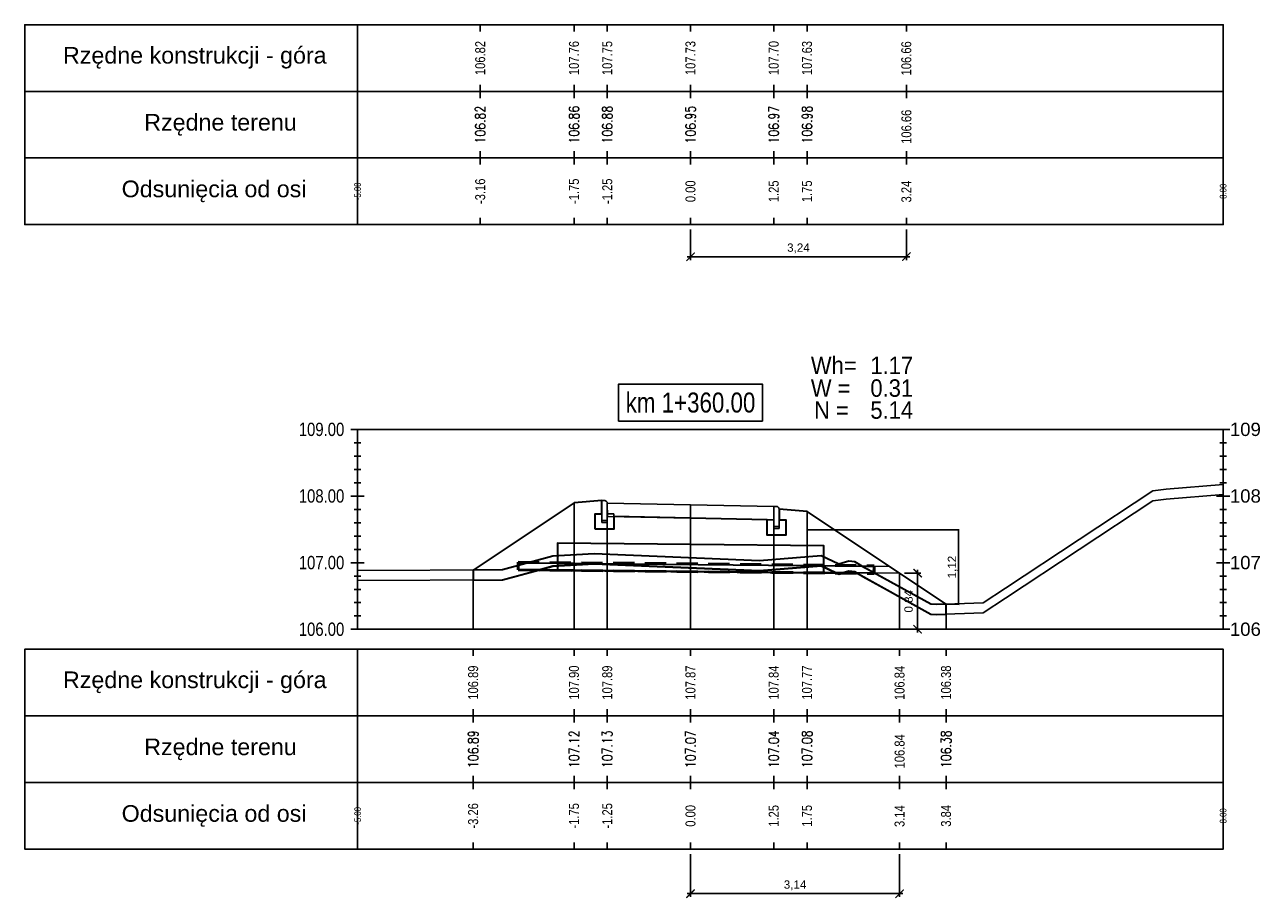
# Model space of a CAD drawing. Extents: x 7537626 to 7538805, y 5722894 to 5725486.
# Tile 74 of 105: x 7538499 to 7538518, y 5725455 to 5725468. Entities that reach past the tile are written whole.
import ezdxf

# ---------------------------------------------------------------- set-up
doc = ezdxf.new("R2010")
doc.units = 0
doc.header["$PDMODE"] = 35
doc.header["$PDSIZE"] = 0.3
doc.linetypes.add('HIDDEN', pattern=[9.525, 6.35, -3.175])
for name, color, linetype in [('C-DROGI-PROFILE', 7, 'Continuous'), ('C-DROGI-PROFILE-ETYKIETY', 7, 'Continuous'), ('C-DROGI-PRZEKROJE-ETYKIETY', 7, 'Continuous'), ('C-POPRZECZKA-przekrój', 2, 'Continuous'), ('C-POPRZECZKA-widok', 1, 'Continuous')]:
    doc.layers.add(name, color=color, linetype=linetype)
for name, color, linetype, true_color in [('C-humus', 7, 'Continuous', 0x003df5), ('C-Teren', 7, 'Continuous', 0x008521), ('poprzeczki', 7, 'Continuous', 0x0000d6)]:
    doc.layers.add(name, color=color, linetype=linetype, true_color=true_color)
for name, color, linetype, lineweight, plot in [('D-1.pow. hum.', 7, 'Continuous', 30, False), ('D-2.wykop', 30, 'Continuous', 30, False), ('D-3.nasyp', 4, 'Continuous', 30, False)]:
    doc.layers.add(name, color=color, linetype=linetype, lineweight=lineweight, plot=plot)
doc.layers.add('D-roboty-ziemne-opis', color=2, linetype='Continuous', lineweight=30)
doc.layers.add('Pom-plan', color=4, linetype='Continuous', plot=False)
doc.styles.add('2mm08', font='arial.ttf', dxfattribs={"width": 0.8})
doc.styles.add('opis_50', font='arial.ttf', dxfattribs={"height": 0.125})
doc.styles.get("Standard").update_dxf_attribs({"font": 'arial.ttf'})
doc.dimstyles.new('OPIS_50', dxfattribs={"dimscale": 0.5, "dimtxt": 0.125, "dimasz": 0.25, "dimexe": 0.1, "dimexo": 0.15, "dimgap": 0.1, "dimtad": 1, "dimzin": 0, "dimtxsty": 'opis_50', "dimblk": 'ARCHTICK', "dimcen": 0.15, "dimdle": 0.1, "dimaunit": 2, "dimadec": 4, "dimazin": 0, "dimtfac": 1, "dimtmove": 0, "dimatfit": 3, "dimfxl": 1, "dimarcsym": 0})

# ---------------------------------------------------------------- blocks, each defined once
blk = doc.blocks.new('_ArchTick')
at = {"color": 0, "linetype": 'ByBlock', "const_width": 0.15}
blk.add_lwpolyline([(-0.5, -0.5), (0.5, 0.5)], dxfattribs=at)
blk = doc.blocks.new('*D8')
at = {"layer": 'Defpoints', "color": 0, "transparency": 16777216}
for p in [(7538511.225, 5725460.779), (7538513.083, 5725459.661), (7538513.498, 5725459.661)]:
    blk.add_point(p, dxfattribs=at)
at = {"layer": 'poprzeczki', "color": 0, "lineweight": -2, "transparency": 16777216}
for p, q in [((7538511.24, 5725460.779), (7538513.508, 5725460.779)), ((7538513.498, 5725460.789), (7538513.498, 5725459.651)), ((7538513.098, 5725459.661), (7538513.508, 5725459.661))]:
    blk.add_line(p, q, dxfattribs=at)
at = {"layer": 'poprzeczki', "color": 0, "lineweight": -2, "transparency": 16777216, "xscale": 0.025, "yscale": 0.025, "zscale": 0.025}
for p, rotation in [((7538513.498, 5725460.779), 90), ((7538513.498, 5725459.661), 270)]:
    blk.add_blockref('_ArchTick', p, dxfattribs=dict(at, rotation=rotation))
at = {"layer": 'poprzeczki', "color": 0, "transparency": 16777216, "insert": (7538513.413, 5725460.22), "char_height": 0.125, "attachment_point": 5, "rotation": 90, "style": 'opis_50'}
blk.add_mtext('1,12', dxfattribs=at)
blk = doc.blocks.new('geokrata')
at = {"layer": 'C-POPRZECZKA-przekrój', "color": 172, "linetype": 'HIDDEN', "lineweight": 50, "ltscale": 0.05, "true_color": 0x0000cc}
for p, q in [((7538464.885, 5725469.743), (7538470.234, 5725469.689)), ((7538464.887, 5725469.627), (7538470.233, 5725469.573))]:
    blk.add_line(p, q, dxfattribs=at)
at = {"layer": 'C-POPRZECZKA-przekrój', "color": 98, "linetype": 'Continuous', "lineweight": 30, "true_color": 0x006100}
for p, q in [((7538464.892, 5725469.735), (7538465.726, 5725469.726)), ((7538464.893, 5725469.635), (7538465.725, 5725469.626)), ((7538469.225, 5725469.591), (7538470.225, 5725469.581))]:
    blk.add_line(p, q, dxfattribs=at)
for points in [[(7538467.479, 5725470.009), (7538465.479, 5725470.029), (7538465.475, 5725469.629), (7538469.475, 5725469.589), (7538469.479, 5725469.989), (7538467.479, 5725470.009), (7538465.479, 5725470.029), (7538465.476, 5725469.729), (7538470.226, 5725469.681)], [(7538464.892, 5725469.735), (7538464.893, 5725469.635)], [(7538470.225, 5725469.581), (7538470.226, 5725469.681)]]:
    blk.add_lwpolyline(points, dxfattribs=at)
at = {"layer": 'C-POPRZECZKA-przekrój', "color": 172, "linetype": 'HIDDEN', "lineweight": 50, "ltscale": 0.05, "true_color": 0x0000cc}
for points in [[(7538464.885, 5725469.743), (7538464.887, 5725469.627)], [(7538470.233, 5725469.573), (7538470.234, 5725469.689)]]:
    blk.add_lwpolyline(points, dxfattribs=at)
blk = doc.blocks.new('*D222')
at = {"layer": 'Defpoints', "color": 0, "transparency": 16777216}
for p in [(7538509.475, 5725455.986), (7538512.615, 5725455.986), (7538512.615, 5725455.318)]:
    blk.add_point(p, dxfattribs=at)
at = {"layer": 'Pom-plan', "color": 0, "lineweight": -2, "transparency": 16777216}
for p, q in [((7538509.475, 5725455.911), (7538509.475, 5725455.268)), ((7538512.615, 5725455.911), (7538512.615, 5725455.268)), ((7538509.425, 5725455.318), (7538512.665, 5725455.318))]:
    blk.add_line(p, q, dxfattribs=at)
at = {"layer": 'Pom-plan', "color": 0, "lineweight": -2, "transparency": 16777216, "xscale": 0.125, "yscale": 0.125, "zscale": 0.125, "rotation": 180}
blk.add_blockref('_ArchTick', (7538509.475, 5725455.318), dxfattribs=at)
at = {"layer": 'Pom-plan', "color": 0, "lineweight": -2, "transparency": 16777216, "xscale": 0.125, "yscale": 0.125, "zscale": 0.125}
blk.add_blockref('_ArchTick', (7538512.615, 5725455.318), dxfattribs=at)
at = {"layer": 'Pom-plan', "color": 0, "transparency": 16777216, "insert": (7538511.045, 5725455.443), "char_height": 0.125, "attachment_point": 5, "style": 'opis_50'}
blk.add_mtext('3,14', dxfattribs=at)
blk = doc.blocks.new('*D223')
at = {"layer": 'Defpoints', "color": 0, "transparency": 16777216}
for p in [(7538512.615, 5725460.129), (7538512.615, 5725459.286), (7538512.886, 5725459.286)]:
    blk.add_point(p, dxfattribs=at)
at = {"layer": 'Pom-plan', "color": 0, "lineweight": -2, "transparency": 16777216}
for p, q in [((7538512.69, 5725460.129), (7538512.936, 5725460.129)), ((7538512.886, 5725460.179), (7538512.886, 5725459.236)), ((7538512.69, 5725459.286), (7538512.936, 5725459.286))]:
    blk.add_line(p, q, dxfattribs=at)
at = {"layer": 'Pom-plan', "color": 0, "lineweight": -2, "transparency": 16777216, "xscale": 0.125, "yscale": 0.125, "zscale": 0.125}
for p, rotation in [((7538512.886, 5725460.129), 90), ((7538512.886, 5725459.286), 270)]:
    blk.add_blockref('_ArchTick', p, dxfattribs=dict(at, rotation=rotation))
at = {"layer": 'Pom-plan', "color": 0, "transparency": 16777216, "insert": (7538512.761, 5725459.707), "char_height": 0.125, "attachment_point": 5, "rotation": 90, "style": 'opis_50'}
blk.add_mtext('0,84', dxfattribs=at)
blk = doc.blocks.new('*D224')
at = {"layer": 'Defpoints', "color": 0, "transparency": 16777216}
for p in [(7538509.475, 5725465.361), (7538512.717, 5725465.361), (7538512.717, 5725464.879)]:
    blk.add_point(p, dxfattribs=at)
at = {"layer": 'Pom-plan', "color": 0, "lineweight": -2, "transparency": 16777216}
for p, q in [((7538509.475, 5725465.286), (7538509.475, 5725464.829)), ((7538512.717, 5725465.286), (7538512.717, 5725464.829)), ((7538509.425, 5725464.879), (7538512.767, 5725464.879))]:
    blk.add_line(p, q, dxfattribs=at)
at = {"layer": 'Pom-plan', "color": 0, "lineweight": -2, "transparency": 16777216, "xscale": 0.125, "yscale": 0.125, "zscale": 0.125, "rotation": 180}
blk.add_blockref('_ArchTick', (7538509.475, 5725464.879), dxfattribs=at)
at = {"layer": 'Pom-plan', "color": 0, "lineweight": -2, "transparency": 16777216, "xscale": 0.125, "yscale": 0.125, "zscale": 0.125}
blk.add_blockref('_ArchTick', (7538512.717, 5725464.879), dxfattribs=at)
at = {"layer": 'Pom-plan', "color": 0, "transparency": 16777216, "insert": (7538511.096, 5725465.004), "char_height": 0.125, "attachment_point": 5, "style": 'opis_50'}
blk.add_mtext('3,24', dxfattribs=at)

msp = doc.modelspace()

# ---------------------------------------------------------------- linework, layer by layer
at = {"layer": 'C-DROGI-PROFILE', "color": 7, "linetype": 'Continuous', "lineweight": -3}
for p, q in [((7538506.317, 5725468.361), (7538506.317, 5725468.261)), ((7538507.725, 5725468.361), (7538507.725, 5725468.261)), ((7538508.225, 5725468.361), (7538508.225, 5725468.261)), ((7538509.475, 5725468.361), (7538509.475, 5725468.261)), ((7538510.725, 5725468.361), (7538510.725, 5725468.261)), ((7538511.225, 5725468.361), (7538511.225, 5725468.261)), ((7538512.717, 5725468.361), (7538512.717, 5725468.261)), ((7538506.317, 5725467.361), (7538506.317, 5725467.461)), ((7538506.317, 5725467.361), (7538506.317, 5725467.261)), ((7538507.725, 5725467.361), (7538507.725, 5725467.461)), ((7538507.725, 5725467.361), (7538507.725, 5725467.261)), ((7538508.225, 5725467.361), (7538508.225, 5725467.461)), ((7538508.225, 5725467.361), (7538508.225, 5725467.261)), ((7538509.475, 5725467.361), (7538509.475, 5725467.461)), ((7538509.475, 5725467.361), (7538509.475, 5725467.261)), ((7538510.725, 5725467.361), (7538510.725, 5725467.461)), ((7538510.725, 5725467.361), (7538510.725, 5725467.261)), ((7538511.225, 5725467.361), (7538511.225, 5725467.461)), ((7538511.225, 5725467.361), (7538511.225, 5725467.261)), ((7538512.717, 5725467.361), (7538512.717, 5725467.461)), ((7538512.717, 5725467.361), (7538512.717, 5725467.261)), ((7538506.317, 5725466.361), (7538506.317, 5725466.461)), ((7538506.317, 5725466.361), (7538506.317, 5725466.261)), ((7538507.725, 5725466.361), (7538507.725, 5725466.461)), ((7538507.725, 5725466.361), (7538507.725, 5725466.261)), ((7538508.225, 5725466.361), (7538508.225, 5725466.461)), ((7538508.225, 5725466.361), (7538508.225, 5725466.261)), ((7538509.475, 5725466.361), (7538509.475, 5725466.461)), ((7538509.475, 5725466.361), (7538509.475, 5725466.261)), ((7538510.725, 5725466.361), (7538510.725, 5725466.461)), ((7538510.725, 5725466.361), (7538510.725, 5725466.261)), ((7538511.225, 5725466.361), (7538511.225, 5725466.461)), ((7538511.225, 5725466.361), (7538511.225, 5725466.261)), ((7538512.717, 5725466.361), (7538512.717, 5725466.461)), ((7538512.717, 5725466.361), (7538512.717, 5725466.261)), ((7538506.317, 5725465.361), (7538506.317, 5725465.461)), ((7538507.725, 5725465.361), (7538507.725, 5725465.461)), ((7538508.225, 5725465.361), (7538508.225, 5725465.461)), ((7538509.475, 5725465.361), (7538509.475, 5725465.461)), ((7538510.725, 5725465.361), (7538510.725, 5725465.461)), ((7538511.225, 5725465.361), (7538511.225, 5725465.461)), ((7538512.717, 5725465.361), (7538512.717, 5725465.461)), ((7538506.211, 5725458.986), (7538506.211, 5725458.886)), ((7538507.725, 5725458.986), (7538507.725, 5725458.886)), ((7538508.225, 5725458.986), (7538508.225, 5725458.886)), ((7538509.475, 5725458.986), (7538509.475, 5725458.886)), ((7538510.725, 5725458.986), (7538510.725, 5725458.886)), ((7538511.225, 5725458.986), (7538511.225, 5725458.886)), ((7538512.615, 5725458.986), (7538512.615, 5725458.886)), ((7538513.313, 5725458.986), (7538513.313, 5725458.886)), ((7538506.211, 5725457.986), (7538506.211, 5725458.086)), ((7538507.725, 5725457.986), (7538507.725, 5725458.086)), ((7538508.225, 5725457.986), (7538508.225, 5725458.086)), ((7538509.475, 5725457.986), (7538509.475, 5725458.086)), ((7538510.725, 5725457.986), (7538510.725, 5725458.086)), ((7538511.225, 5725457.986), (7538511.225, 5725458.086)), ((7538512.615, 5725457.986), (7538512.615, 5725458.086)), ((7538513.313, 5725457.986), (7538513.313, 5725458.086)), ((7538506.211, 5725457.986), (7538506.211, 5725457.886)), ((7538507.725, 5725457.986), (7538507.725, 5725457.886)), ((7538508.225, 5725457.986), (7538508.225, 5725457.886)), ((7538509.475, 5725457.986), (7538509.475, 5725457.886)), ((7538510.725, 5725457.986), (7538510.725, 5725457.886)), ((7538511.225, 5725457.986), (7538511.225, 5725457.886)), ((7538512.615, 5725457.986), (7538512.615, 5725457.886)), ((7538513.313, 5725457.986), (7538513.313, 5725457.886)), ((7538506.211, 5725456.986), (7538506.211, 5725457.086)), ((7538507.725, 5725456.986), (7538507.725, 5725457.086)), ((7538508.225, 5725456.986), (7538508.225, 5725457.086)), ((7538509.475, 5725456.986), (7538509.475, 5725457.086)), ((7538510.725, 5725456.986), (7538510.725, 5725457.086)), ((7538511.225, 5725456.986), (7538511.225, 5725457.086)), ((7538512.615, 5725456.986), (7538512.615, 5725457.086)), ((7538513.313, 5725456.986), (7538513.313, 5725457.086)), ((7538506.211, 5725456.986), (7538506.211, 5725456.886)), ((7538507.725, 5725456.986), (7538507.725, 5725456.886)), ((7538508.225, 5725456.986), (7538508.225, 5725456.886)), ((7538509.475, 5725456.986), (7538509.475, 5725456.886)), ((7538510.725, 5725456.986), (7538510.725, 5725456.886)), ((7538511.225, 5725456.986), (7538511.225, 5725456.886)), ((7538512.615, 5725456.986), (7538512.615, 5725456.886)), ((7538513.313, 5725456.986), (7538513.313, 5725456.886)), ((7538506.211, 5725455.986), (7538506.211, 5725456.086)), ((7538507.725, 5725455.986), (7538507.725, 5725456.086)), ((7538508.225, 5725455.986), (7538508.225, 5725456.086)), ((7538509.475, 5725455.986), (7538509.475, 5725456.086)), ((7538510.725, 5725455.986), (7538510.725, 5725456.086)), ((7538511.225, 5725455.986), (7538511.225, 5725456.086)), ((7538512.615, 5725455.986), (7538512.615, 5725456.086)), ((7538513.313, 5725455.986), (7538513.313, 5725456.086))]:
    msp.add_line(p, q, dxfattribs=at)
at = {"layer": 'C-DROGI-PROFILE', "color": 1, "linetype": 'Continuous', "lineweight": -3}
for points in [[(7538504.475, 5725467.361), (7538504.475, 5725468.361), (7538499.475, 5725468.361), (7538499.475, 5725467.361)], [(7538504.475, 5725467.361), (7538517.475, 5725467.361), (7538517.475, 5725468.361), (7538504.475, 5725468.361)], [(7538504.475, 5725466.361), (7538504.475, 5725467.361), (7538499.475, 5725467.361), (7538499.475, 5725466.361)], [(7538504.475, 5725466.361), (7538517.475, 5725466.361), (7538517.475, 5725467.361), (7538504.475, 5725467.361)], [(7538504.475, 5725465.361), (7538504.475, 5725466.361), (7538499.475, 5725466.361), (7538499.475, 5725465.361)], [(7538504.475, 5725465.361), (7538517.475, 5725465.361), (7538517.475, 5725466.361), (7538504.475, 5725466.361)], [(7538504.475, 5725457.986), (7538504.475, 5725458.986), (7538499.475, 5725458.986), (7538499.475, 5725457.986)], [(7538504.475, 5725457.986), (7538517.475, 5725457.986), (7538517.475, 5725458.986), (7538504.475, 5725458.986)], [(7538504.475, 5725456.986), (7538504.475, 5725457.986), (7538499.475, 5725457.986), (7538499.475, 5725456.986)], [(7538504.475, 5725456.986), (7538517.475, 5725456.986), (7538517.475, 5725457.986), (7538504.475, 5725457.986)], [(7538504.475, 5725455.986), (7538504.475, 5725456.986), (7538499.475, 5725456.986), (7538499.475, 5725455.986)], [(7538504.475, 5725455.986), (7538517.475, 5725455.986), (7538517.475, 5725456.986), (7538504.475, 5725456.986)]]:
    msp.add_3dface(points, dxfattribs=at)
at = {"layer": 'C-DROGI-PRZEKROJE-ETYKIETY', "color": 1, "linetype": 'Continuous', "lineweight": -3}
for p, q in [((7538507.725, 5725461.186), (7538507.725, 5725459.286)), ((7538508.225, 5725461.179), (7538508.225, 5725459.286)), ((7538509.475, 5725461.154), (7538509.475, 5725459.286)), ((7538510.725, 5725461.129), (7538510.725, 5725459.286)), ((7538511.225, 5725461.056), (7538511.225, 5725459.286)), ((7538506.211, 5725460.176), (7538506.211, 5725459.286)), ((7538513.313, 5725459.663), (7538513.313, 5725459.286))]:
    msp.add_line(p, q, dxfattribs=at)
msp.add_lwpolyline([(7538512.615, 5725460.129), (7538512.615, 5725459.286)], dxfattribs=at)
at = {"layer": 'C-humus'}
for p, q in [((7538514.208, 5725459.754), (7538516.417, 5725461.216)), ((7538516.417, 5725461.216), (7538516.617, 5725461.24)), ((7538516.617, 5725461.24), (7538517.475, 5725461.311)), ((7538507.405, 5725460.234), (7538508.03, 5725460.271)), ((7538508.03, 5725460.271), (7538510.513, 5725460.163)), ((7538510.513, 5725460.163), (7538511.437, 5725460.238)), ((7538511.437, 5725460.238), (7538511.701, 5725460.114)), ((7538506.653, 5725460.028), (7538507.405, 5725460.234)), ((7538511.701, 5725460.114), (7538511.851, 5725460.157)), ((7538511.851, 5725460.157), (7538511.944, 5725460.149)), ((7538511.944, 5725460.149), (7538512.063, 5725460.076)), ((7538512.063, 5725460.076), (7538513.083, 5725459.511)), ((7538504.475, 5725460.021), (7538506.653, 5725460.028)), ((7538513.871, 5725459.534), (7538514.208, 5725459.754)), ((7538513.083, 5725459.511), (7538513.162, 5725459.508)), ((7538513.162, 5725459.508), (7538513.871, 5725459.534))]:
    msp.add_line(p, q, dxfattribs=at)
at = {"layer": 'C-POPRZECZKA-przekrój', "color": 2, "linetype": 'Continuous', "lineweight": -3}
for p, q in [((7538506.211, 5725460.176), (7538507.725, 5725461.186)), ((7538507.725, 5725461.186), (7538508.145, 5725461.219)), ((7538508.185, 5725461.219), (7538508.145, 5725461.219)), ((7538508.145, 5725461.219), (7538508.145, 5725460.889)), ((7538508.19, 5725461.219), (7538508.185, 5725461.219)), ((7538508.199, 5725461.217), (7538508.19, 5725461.219)), ((7538508.207, 5725461.212), (7538508.199, 5725461.217)), ((7538508.213, 5725461.207), (7538508.207, 5725461.212)), ((7538508.218, 5725461.202), (7538508.213, 5725461.207)), ((7538508.222, 5725461.195), (7538508.218, 5725461.202)), ((7538508.224, 5725461.186), (7538508.222, 5725461.195)), ((7538508.225, 5725461.179), (7538508.224, 5725461.186)), ((7538508.225, 5725461.179), (7538509.475, 5725461.154)), ((7538508.225, 5725461.179), (7538508.226, 5725460.979)), ((7538508.225, 5725460.889), (7538508.225, 5725461.179)), ((7538508.225, 5725461.179), (7538508.225, 5725461.019)), ((7538508.045, 5725460.789), (7538508.045, 5725461.019)), ((7538508.045, 5725461.019), (7538508.145, 5725461.019)), ((7538508.145, 5725461.019), (7538508.145, 5725460.919)), ((7538508.225, 5725461.019), (7538508.325, 5725461.019)), ((7538508.226, 5725460.979), (7538509.475, 5725460.954)), ((7538508.325, 5725461.019), (7538508.325, 5725460.789)), ((7538509.475, 5725460.954), (7538509.475, 5725461.154)), ((7538509.475, 5725461.154), (7538510.725, 5725461.129)), ((7538510.725, 5725461.129), (7538510.724, 5725460.929)), ((7538510.765, 5725461.129), (7538510.725, 5725461.129)), ((7538510.725, 5725461.129), (7538510.725, 5725460.799)), ((7538510.77, 5725461.129), (7538510.765, 5725461.129)), ((7538510.779, 5725461.127), (7538510.77, 5725461.129)), ((7538510.787, 5725461.122), (7538510.779, 5725461.127)), ((7538510.793, 5725461.117), (7538510.787, 5725461.122)), ((7538510.798, 5725461.112), (7538510.793, 5725461.117)), ((7538510.802, 5725461.105), (7538510.798, 5725461.112)), ((7538510.804, 5725461.096), (7538510.802, 5725461.105)), ((7538510.805, 5725461.089), (7538510.804, 5725461.096)), ((7538510.805, 5725460.799), (7538510.805, 5725461.089)), ((7538510.805, 5725461.089), (7538510.805, 5725460.929)), ((7538510.805, 5725461.089), (7538511.225, 5725461.056)), ((7538511.225, 5725461.056), (7538513.313, 5725459.663)), ((7538508.145, 5725460.919), (7538508.225, 5725460.919)), ((7538508.145, 5725460.889), (7538508.225, 5725460.889)), ((7538509.475, 5725460.954), (7538510.724, 5725460.929)), ((7538510.625, 5725460.699), (7538510.625, 5725460.929)), ((7538510.625, 5725460.929), (7538510.725, 5725460.929)), ((7538510.725, 5725460.929), (7538510.725, 5725460.829)), ((7538510.725, 5725460.829), (7538510.805, 5725460.829)), ((7538510.725, 5725460.799), (7538510.805, 5725460.799)), ((7538510.805, 5725460.929), (7538510.905, 5725460.929)), ((7538510.905, 5725460.929), (7538510.905, 5725460.699)), ((7538508.325, 5725460.789), (7538508.045, 5725460.789)), ((7538510.905, 5725460.699), (7538510.625, 5725460.699))]:
    msp.add_line(p, q, dxfattribs=at)
at = {"layer": 'C-POPRZECZKA-przekrój'}
for points in [[(7538512.225, 5725460.132), (7538512.615, 5725460.129)], [(7538512.226, 5725460.232), (7538512.463, 5725460.23)]]:
    msp.add_lwpolyline(points, dxfattribs=at)
at = {"layer": 'C-POPRZECZKA-widok', "color": 1, "linetype": 'Continuous', "lineweight": -3}
for p, q in [((7538504.375, 5725462.286), (7538517.575, 5725462.286)), ((7538504.475, 5725459.286), (7538504.475, 5725462.286)), ((7538517.475, 5725459.286), (7538517.475, 5725462.286)), ((7538504.425, 5725462.086), (7538504.525, 5725462.086)), ((7538517.425, 5725462.086), (7538517.525, 5725462.086)), ((7538504.425, 5725461.886), (7538504.525, 5725461.886)), ((7538517.425, 5725461.886), (7538517.525, 5725461.886)), ((7538504.425, 5725461.686), (7538504.525, 5725461.686)), ((7538517.425, 5725461.686), (7538517.525, 5725461.686)), ((7538504.425, 5725461.486), (7538504.525, 5725461.486)), ((7538517.425, 5725461.486), (7538517.525, 5725461.486)), ((7538504.375, 5725461.286), (7538504.575, 5725461.286)), ((7538504.425, 5725461.286), (7538504.525, 5725461.286)), ((7538517.375, 5725461.286), (7538517.575, 5725461.286)), ((7538517.425, 5725461.286), (7538517.525, 5725461.286)), ((7538504.425, 5725461.086), (7538504.525, 5725461.086)), ((7538517.425, 5725461.086), (7538517.525, 5725461.086)), ((7538504.425, 5725460.886), (7538504.525, 5725460.886)), ((7538517.425, 5725460.886), (7538517.525, 5725460.886)), ((7538504.425, 5725460.686), (7538504.525, 5725460.686)), ((7538517.425, 5725460.686), (7538517.525, 5725460.686)), ((7538504.425, 5725460.486), (7538504.525, 5725460.486)), ((7538517.425, 5725460.486), (7538517.525, 5725460.486)), ((7538504.375, 5725460.286), (7538504.575, 5725460.286)), ((7538504.425, 5725460.286), (7538504.525, 5725460.286)), ((7538517.375, 5725460.286), (7538517.575, 5725460.286)), ((7538517.425, 5725460.286), (7538517.525, 5725460.286)), ((7538504.425, 5725460.086), (7538504.525, 5725460.086)), ((7538517.425, 5725460.086), (7538517.525, 5725460.086)), ((7538504.425, 5725459.886), (7538504.525, 5725459.886)), ((7538517.425, 5725459.886), (7538517.525, 5725459.886)), ((7538504.425, 5725459.686), (7538504.525, 5725459.686)), ((7538517.425, 5725459.686), (7538517.525, 5725459.686)), ((7538504.425, 5725459.486), (7538504.525, 5725459.486)), ((7538517.425, 5725459.486), (7538517.525, 5725459.486)), ((7538504.375, 5725459.286), (7538517.575, 5725459.286))]:
    msp.add_line(p, q, dxfattribs=at)
at = {"layer": 'C-POPRZECZKA-widok', "color": 3, "linetype": 'Continuous', "lineweight": -3}
msp.add_3dface([(7538508.395, 5725462.411), (7538510.555, 5725462.411), (7538510.555, 5725462.968), (7538508.395, 5725462.968)], dxfattribs=at)
at = {"layer": 'C-Teren'}
for p, q in [((7538514.208, 5725459.904), (7538516.417, 5725461.366)), ((7538516.417, 5725461.366), (7538516.617, 5725461.39)), ((7538516.617, 5725461.39), (7538517.475, 5725461.461)), ((7538507.405, 5725460.384), (7538508.03, 5725460.421)), ((7538508.03, 5725460.421), (7538510.513, 5725460.313)), ((7538506.653, 5725460.178), (7538507.405, 5725460.384)), ((7538510.513, 5725460.313), (7538511.437, 5725460.388)), ((7538511.437, 5725460.388), (7538511.701, 5725460.264)), ((7538511.701, 5725460.264), (7538511.851, 5725460.307)), ((7538511.851, 5725460.307), (7538511.944, 5725460.299)), ((7538511.944, 5725460.299), (7538512.063, 5725460.226)), ((7538504.475, 5725460.171), (7538506.653, 5725460.178)), ((7538512.063, 5725460.226), (7538513.083, 5725459.661)), ((7538513.871, 5725459.684), (7538514.208, 5725459.904)), ((7538513.162, 5725459.658), (7538513.871, 5725459.684)), ((7538513.083, 5725459.661), (7538513.162, 5725459.658))]:
    msp.add_line(p, q, dxfattribs=at)
at = {"layer": 'D-1.pow. hum.'}
msp.add_lwpolyline([(7538506.211, 5725460.176), (7538506.211, 5725460.026), (7538506.653, 5725460.028), (7538507.405, 5725460.234), (7538508.03, 5725460.271), (7538510.513, 5725460.163), (7538511.437, 5725460.238), (7538511.701, 5725460.114), (7538511.851, 5725460.157), (7538511.944, 5725460.149), (7538513.083, 5725459.511), (7538513.162, 5725459.508), (7538513.313, 5725459.513), (7538513.313, 5725459.663), (7538513.162, 5725459.658), (7538513.083, 5725459.661), (7538512.082, 5725460.215), (7538511.944, 5725460.299), (7538511.851, 5725460.307), (7538511.701, 5725460.264), (7538511.437, 5725460.388), (7538510.513, 5725460.313), (7538508.03, 5725460.421), (7538507.405, 5725460.384), (7538506.653, 5725460.178), (7538506.211, 5725460.176)], dxfattribs=at)
at = {"layer": 'D-2.wykop'}
for points in [[(7538511.667, 5725460.13), (7538511.437, 5725460.238), (7538510.513, 5725460.163), (7538508.03, 5725460.271), (7538507.405, 5725460.234), (7538507.193, 5725460.176), (7538511.667, 5725460.13)], [(7538511.969, 5725460.135), (7538511.944, 5725460.149), (7538511.851, 5725460.157), (7538511.781, 5725460.137), (7538511.969, 5725460.135)]]:
    msp.add_lwpolyline(points, dxfattribs=at)
at = {"layer": 'D-3.nasyp'}
msp.add_lwpolyline([(7538508.045, 5725460.789), (7538508.045, 5725461.019), (7538508.145, 5725461.019), (7538508.145, 5725461.219), (7538507.725, 5725461.186), (7538506.211, 5725460.176), (7538506.212, 5725460.026), (7538506.653, 5725460.028), (7538507.193, 5725460.176), (7538511.667, 5725460.13), (7538511.701, 5725460.114), (7538511.755, 5725460.129), (7538511.966, 5725460.135), (7538513.083, 5725459.511), (7538513.162, 5725459.508), (7538513.313, 5725459.513), (7538513.316, 5725459.661), (7538511.225, 5725461.056), (7538510.805, 5725461.089), (7538510.805, 5725460.929), (7538510.905, 5725460.929), (7538510.905, 5725460.699), (7538510.625, 5725460.699), (7538510.625, 5725460.929), (7538508.325, 5725460.977), (7538508.325, 5725460.789), (7538508.045, 5725460.789)], dxfattribs=at)

# ---------------------------------------------------------------- block references
at = {"layer": 'C-POPRZECZKA-przekrój'}
msp.add_blockref('geokrata', (42, -9.449), dxfattribs=at)

# ---------------------------------------------------------------- texts
at = {"layer": 'C-DROGI-PROFILE', "color": 2}
for s, p in [('Rzędne konstrukcji - góra', (7538500.05, 5725467.778)), ('Rzędne terenu', (7538501.27, 5725466.772)), ('Odsunięcia od osi', (7538500.931, 5725465.772)), ('Rzędne konstrukcji - góra', (7538500.05, 5725458.403)), ('Rzędne terenu', (7538501.27, 5725457.397)), ('Odsunięcia od osi', (7538500.931, 5725456.397))]:
    msp.add_text(s, height=0.25, dxfattribs=at).set_placement(p)
at = {"layer": 'C-DROGI-PROFILE-ETYKIETY', "color": 1, "style": '2mm08', "width": 0.8}
for s, p in [('106.66', (7538512.79, 5725467.6)), ('106.66', (7538512.792, 5725466.573)), ('3.24', (7538512.791, 5725465.693)), ('106.84', (7538512.689, 5725458.225)), ('106.84', (7538512.69, 5725457.198)), ('3.14', (7538512.689, 5725456.318))]:
    msp.add_text(s, height=0.15, rotation=90, dxfattribs=at).set_placement(p)
at = {"layer": 'C-DROGI-PROFILE-ETYKIETY', "color": 1, "linetype": 'Continuous', "lineweight": -3, "char_height": 0.15, "attachment_point": 5, "rotation": 90, "style": '2mm08'}
for s, insert in [('106.82', (7538506.317, 5725467.861)), ('107.76', (7538507.725, 5725467.861)), ('107.75', (7538508.225, 5725467.861)), ('107.73', (7538509.475, 5725467.861)), ('107.70', (7538510.725, 5725467.861)), ('107.63', (7538511.225, 5725467.861)), ('{\\Fsimplex.shx|c238;106.82}', (7538506.317, 5725466.861)), ('{\\Fsimplex.shx|c238;106.86}', (7538507.725, 5725466.861)), ('{\\Fsimplex.shx|c238;106.88}', (7538508.225, 5725466.861)), ('{\\Fsimplex.shx|c238;106.95}', (7538509.475, 5725466.861)), ('{\\Fsimplex.shx|c238;106.97}', (7538510.725, 5725466.861)), ('{\\Fsimplex.shx|c238;106.98}', (7538511.225, 5725466.861)), ('-3.16', (7538506.317, 5725465.861)), ('-1.75', (7538507.725, 5725465.861)), ('-1.25', (7538508.225, 5725465.861)), ('0.00', (7538509.475, 5725465.861)), ('1.25', (7538510.725, 5725465.861)), ('1.75', (7538511.225, 5725465.861)), ('106.89', (7538506.211, 5725458.486)), ('107.90', (7538507.725, 5725458.486)), ('107.89', (7538508.225, 5725458.486)), ('107.87', (7538509.475, 5725458.486)), ('107.84', (7538510.725, 5725458.486)), ('107.77', (7538511.225, 5725458.486)), ('106.38', (7538513.313, 5725458.486)), ('{\\Fsimplex.shx|c238;106.89}', (7538506.211, 5725457.486)), ('{\\Fsimplex.shx|c238;107.12}', (7538507.725, 5725457.486)), ('{\\Fsimplex.shx|c238;107.13}', (7538508.225, 5725457.486)), ('{\\Fsimplex.shx|c238;107.07}', (7538509.475, 5725457.486)), ('{\\Fsimplex.shx|c238;107.04}', (7538510.725, 5725457.486)), ('{\\Fsimplex.shx|c238;107.08}', (7538511.225, 5725457.486)), ('{\\Fsimplex.shx|c238;106.38}', (7538513.313, 5725457.486)), ('-3.26', (7538506.211, 5725456.486)), ('-1.75', (7538507.725, 5725456.486)), ('-1.25', (7538508.225, 5725456.486)), ('0.00', (7538509.475, 5725456.486)), ('1.25', (7538510.725, 5725456.486)), ('1.75', (7538511.225, 5725456.486)), ('3.84', (7538513.313, 5725456.486))]:
    msp.add_mtext(s, dxfattribs=dict(at, insert=insert))
at = {"layer": 'C-DROGI-PROFILE-ETYKIETY', "color": 7, "linetype": 'Continuous', "lineweight": -3, "char_height": 0.1, "attachment_point": 5, "rotation": 90, "style": '2mm08'}
for s, insert in [('-5.00', (7538504.475, 5725465.861)), ('8.00', (7538517.475, 5725465.861)), ('-5.00', (7538504.475, 5725456.486)), ('8.00', (7538517.475, 5725456.486))]:
    msp.add_mtext(s, dxfattribs=dict(at, insert=insert))
at = {"layer": 'C-POPRZECZKA-widok', "color": 3, "linetype": 'Continuous', "lineweight": -3, "insert": (7538509.475, 5725462.536), "char_height": 0.3, "attachment_point": 8, "style": '2mm08'}
msp.add_mtext('km 1+360.00', dxfattribs=at)
at = {"layer": 'C-POPRZECZKA-widok', "color": 1, "linetype": 'Continuous', "lineweight": -3, "char_height": 0.2, "attachment_point": 6, "style": '2mm08'}
for s, insert in [('109.00', (7538504.275, 5725462.286)), ('108.00', (7538504.275, 5725461.286)), ('107.00', (7538504.275, 5725460.286)), ('106.00', (7538504.275, 5725459.286))]:
    msp.add_mtext(s, dxfattribs=dict(at, insert=insert))
at = {"layer": 'C-POPRZECZKA-widok', "color": 1, "linetype": 'Continuous', "lineweight": -3, "char_height": 0.2, "attachment_point": 4}
for s, insert in [('109', (7538517.575, 5725462.286)), ('108', (7538517.575, 5725461.286)), ('107', (7538517.575, 5725460.286)), ('106', (7538517.575, 5725459.286))]:
    msp.add_mtext(s, dxfattribs=dict(at, insert=insert))
at = {"layer": 'D-roboty-ziemne-opis', "lineweight": 25, "width": 0.9}
for s, p in [('Wh=', (7538511.282, 5725463.117)), ('1.17', (7538512.176, 5725463.117)), ('W =', (7538511.282, 5725462.776)), ('0.31', (7538512.176, 5725462.776)), ('N =', (7538511.33, 5725462.446)), ('5.14', (7538512.176, 5725462.446))]:
    msp.add_text(s, height=0.2625, dxfattribs=at).set_placement(p)

# ---------------------------------------------------------------- dimensions: what is measured, and where the dimension line sits
at = {"layer": 'Pom-plan'}
for base, p1, p2, picture, middle in [((7538512.717, 5725464.879), (7538509.475, 5725465.361), (7538512.717, 5725465.361), '*D224', (7538511.096, 5725465.004)), ((7538512.615, 5725455.318), (7538509.475, 5725455.986), (7538512.615, 5725455.986), '*D222', (7538511.045, 5725455.443))]:
    dim = msp.add_linear_dim(base=base, p1=p1, p2=p2, dimstyle='OPIS_50', dxfattribs=at)
    dim.commit()
    dim.dimension.update_dxf_attribs({"geometry": picture, "text_midpoint": middle})
dim = msp.add_linear_dim(base=(7538512.886, 5725459.286), p1=(7538512.615, 5725460.129), p2=(7538512.615, 5725459.286), angle=90, dimstyle='OPIS_50', dxfattribs=at)
dim.commit()
dim.dimension.update_dxf_attribs({"geometry": '*D223', "text_midpoint": (7538512.761, 5725459.707)})
at = {"layer": 'poprzeczki'}
dim = msp.add_linear_dim(base=(7538513.498, 5725459.661), p1=(7538511.225, 5725460.779), p2=(7538513.083, 5725459.661), angle=90, dimstyle='OPIS_50', override={"dimscale": 0.1}, dxfattribs=at)
dim.commit()
dim.dimension.update_dxf_attribs({"geometry": '*D8', "text_midpoint": (7538513.413, 5725460.22)})

doc.saveas('drawing.dxf')
